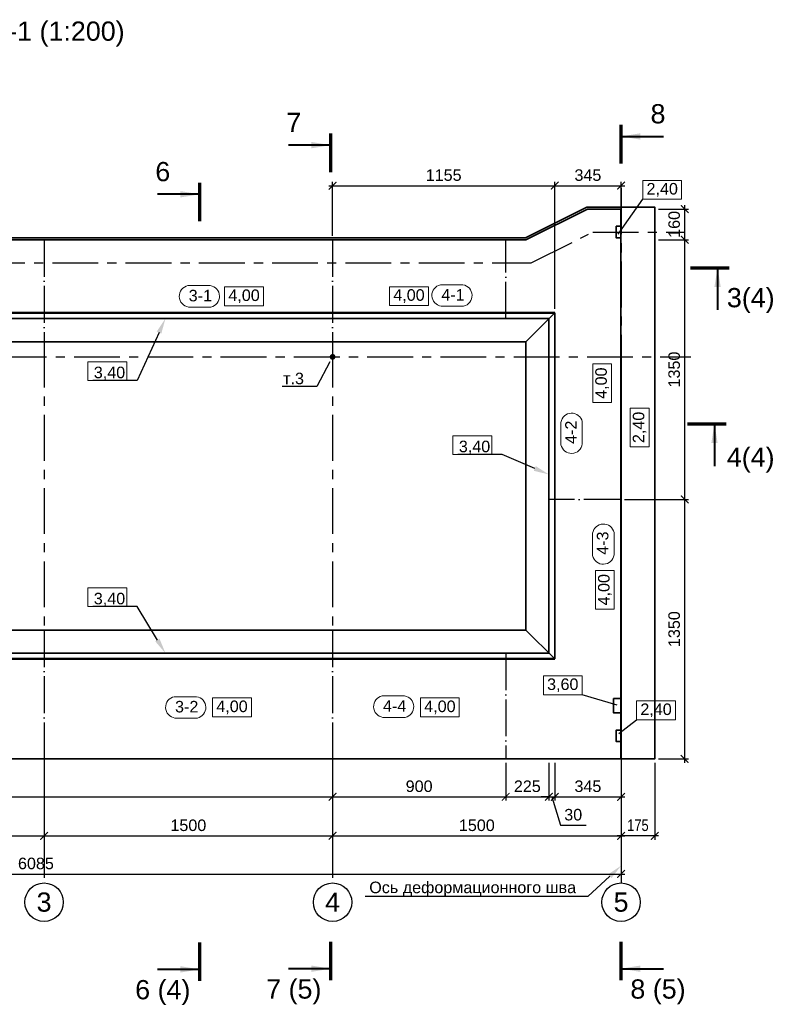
# Model space of a CAD drawing. Header units: millimetres. Extents: x -695122 to 440517, y 417968 to 574899.
# Tile 39 of 39: x 401438 to 440517, y 521205 to 572412. Entities that reach past the tile are written whole.
import ezdxf
from ezdxf import colors
from ezdxf.entities.mleader import LeaderData, LeaderLine
from ezdxf.enums import TextEntityAlignment as Align
from ezdxf.math import Vec2, Vec3

# ---------------------------------------------------------------- set-up
doc = ezdxf.new("R2010")
doc.units = ezdxf.units.MM
doc.linetypes.add('ACAD_ISO04W100', pattern=[30, 24, -3, 0, -3])
doc.linetypes.add('осевая', pattern=[50.8, 31.75, -6.35, 6.35, -6.35])
for name, color, linetype, lineweight in [('0_Выноски и размеры', 7, 'Continuous', 9), ('Бетон', 7, 'Continuous', 50), ('ГТО_Разрезы. Сечения.Узлы', 255, 'Continuous', 40), ('Отдел_Заглавные надписи', 7, 'Continuous', 30)]:
    doc.layers.add(name, color=color, linetype=linetype, lineweight=lineweight)
for name, color, linetype in [('otmetki', 7, 'Continuous'), ('Оси', 1, 'осевая'), ('Размеры', 7, 'Continuous')]:
    doc.layers.add(name, color=color, linetype=linetype)
doc.styles.add('arial', font='arial.ttf')
doc.styles.add('аrial', font='arial.ttf')
doc.styles.add('Рогун1', font='arial.ttf')
doc.dimstyles.new('100 мм', dxfattribs={"dimscale": 100, "dimtxt": 3.5, "dimasz": 2, "dimexe": 1, "dimexo": 1, "dimgap": 1.2, "dimtad": 1, "dimdec": 0, "dimlfac": 0.1, "dimrnd": 0.0001, "dimtxsty": 'Рогун1', "dimblk": 'ARCHTICK', "dimcen": 2.5, "dimdle": 1, "dimaunit": 1, "dimadec": 1, "dimazin": 0, "dimtfac": 1, "dimtdec": 0, "dimtmove": 1, "dimatfit": 3, "dimldrblk": 'ARCHTICK', "dimfxl": 1, "dimtfill": 1, "dimarcsym": 0})
doc.dimstyles.new('hren115', dxfattribs={"dimtxt": 0.3, "dimasz": 3, "dimexe": 0.18, "dimexo": 0.0625, "dimgap": 0.1, "dimtad": 2, "dimtih": 1, "dimtoh": 1, "dimdec": 4, "dimzin": 0, "dimdsep": 46, "dimtxsty": 'arial', "dimcen": 0, "dimclrt": 256, "dimadec": 0, "dimazin": 0, "dimtfac": 1, "dimtdec": 4, "dimtofl": 0, "dimtmove": 1, "dimatfit": 0, "dimfxl": 1, "dimtolj": 1, "dimtzin": 0, "dimarcsym": 1})

# ---------------------------------------------------------------- blocks, each defined once
blk = doc.blocks.new('_ArchTick')
at = {"color": 0, "linetype": 'ByBlock', "const_width": 0.15}
blk.add_lwpolyline([(-0.5, -0.5), (0.5, 0.5)], dxfattribs=at)
blk = doc.blocks.new('*D46')
at = {"layer": 'Defpoints', "color": 0, "transparency": 16777216}
for p in [(387706, 533966), (402706, 533966), (402706, 529966)]:
    blk.add_point(p, dxfattribs=at)
at = {"layer": 'Размеры', "color": 0, "lineweight": -2, "transparency": 16777216}
for p, q in [((387706, 533766), (387706, 529766)), ((402706, 533766), (402706, 529766)), ((387506, 529966), (402906, 529966))]:
    blk.add_line(p, q, dxfattribs=at)
at = {"layer": 'Размеры', "color": 0, "lineweight": -2, "transparency": 16777216, "xscale": 400, "yscale": 400, "zscale": 400, "rotation": 180}
blk.add_blockref('_ArchTick', (387706, 529966), dxfattribs=at)
at = {"layer": 'Размеры', "color": 0, "lineweight": -2, "transparency": 16777216, "xscale": 400, "yscale": 400, "zscale": 400}
blk.add_blockref('_ArchTick', (402706, 529966), dxfattribs=at)
at = {"layer": 'Размеры', "color": 0, "transparency": 16777216, "insert": (395206, 530512), "char_height": 600, "attachment_point": 5, "style": 'Рогун1'}
blk.add_mtext('1500', dxfattribs=at)
blk = doc.blocks.new('*D47')
at = {"layer": 'Defpoints', "color": 0, "transparency": 16777216}
for p in [(402706, 533966), (417706, 533966), (417706, 529966)]:
    blk.add_point(p, dxfattribs=at)
at = {"layer": 'Размеры', "color": 0, "lineweight": -2, "transparency": 16777216}
for p, q in [((402706, 533766), (402706, 529766)), ((417706, 533766), (417706, 529766)), ((402506, 529966), (417906, 529966))]:
    blk.add_line(p, q, dxfattribs=at)
at = {"layer": 'Размеры', "color": 0, "lineweight": -2, "transparency": 16777216, "xscale": 400, "yscale": 400, "zscale": 400, "rotation": 180}
blk.add_blockref('_ArchTick', (402706, 529966), dxfattribs=at)
at = {"layer": 'Размеры', "color": 0, "lineweight": -2, "transparency": 16777216, "xscale": 400, "yscale": 400, "zscale": 400}
blk.add_blockref('_ArchTick', (417706, 529966), dxfattribs=at)
at = {"layer": 'Размеры', "color": 0, "transparency": 16777216, "insert": (410206, 530512), "char_height": 600, "attachment_point": 5, "style": 'Рогун1'}
blk.add_mtext('1500', dxfattribs=at)
blk = doc.blocks.new('*D55')
at = {"layer": 'Defpoints', "color": 0, "transparency": 16777216}
for p in [(432706, 555941), (417706, 533966), (432706, 529966)]:
    blk.add_point(p, dxfattribs=at)
at = {"layer": 'Размеры', "color": 0, "lineweight": -2, "transparency": 16777216}
for p, q in [((432706, 555741), (432706, 529766)), ((417706, 533766), (417706, 529766)), ((417506, 529966), (432906, 529966))]:
    blk.add_line(p, q, dxfattribs=at)
at = {"layer": 'Размеры', "color": 0, "lineweight": -2, "transparency": 16777216, "xscale": 400, "yscale": 400, "zscale": 400, "rotation": 180}
blk.add_blockref('_ArchTick', (417706, 529966), dxfattribs=at)
at = {"layer": 'Размеры', "color": 0, "lineweight": -2, "transparency": 16777216, "xscale": 400, "yscale": 400, "zscale": 400}
blk.add_blockref('_ArchTick', (432706, 529966), dxfattribs=at)
at = {"layer": 'Размеры', "color": 0, "transparency": 16777216, "insert": (425206, 530512), "char_height": 600, "attachment_point": 5, "style": 'Рогун1'}
blk.add_mtext('1500', dxfattribs=at)
blk = doc.blocks.new('*D48')
at = {"layer": 'Defpoints', "color": 0, "transparency": 16777216}
for p in [(371856, 533966), (432706, 533966), (432706, 527980)]:
    blk.add_point(p, dxfattribs=at)
at = {"layer": 'Размеры', "color": 0, "lineweight": -2, "transparency": 16777216}
for p, q in [((371856, 533766), (371856, 527780)), ((432706, 533766), (432706, 527780)), ((371656, 527980), (432906, 527980))]:
    blk.add_line(p, q, dxfattribs=at)
at = {"layer": 'Размеры', "color": 0, "lineweight": -2, "transparency": 16777216, "xscale": 400, "yscale": 400, "zscale": 400, "rotation": 180}
blk.add_blockref('_ArchTick', (371856, 527980), dxfattribs=at)
at = {"layer": 'Размеры', "color": 0, "lineweight": -2, "transparency": 16777216, "xscale": 400, "yscale": 400, "zscale": 400}
blk.add_blockref('_ArchTick', (432706, 527980), dxfattribs=at)
at = {"layer": 'Размеры', "color": 0, "transparency": 16777216, "insert": (402281, 528527), "char_height": 600, "attachment_point": 5, "style": 'Рогун1'}
blk.add_mtext('6085', dxfattribs=at)
blk = doc.blocks.new('*D58')
at = {"layer": 'Defpoints', "color": 0, "transparency": 16777216}
for p in [(371856, 533966), (417706, 533966), (417706, 531996)]:
    blk.add_point(p, dxfattribs=at)
at = {"layer": 'Размеры', "color": 0, "lineweight": -2, "transparency": 16777216}
for p, q in [((371856, 533766), (371856, 531796)), ((417706, 533766), (417706, 531796)), ((371656, 531996), (417906, 531996))]:
    blk.add_line(p, q, dxfattribs=at)
at = {"layer": 'Размеры', "color": 0, "lineweight": -2, "transparency": 16777216, "xscale": 400, "yscale": 400, "zscale": 400, "rotation": 180}
blk.add_blockref('_ArchTick', (371856, 531996), dxfattribs=at)
at = {"layer": 'Размеры', "color": 0, "lineweight": -2, "transparency": 16777216, "xscale": 400, "yscale": 400, "zscale": 400}
blk.add_blockref('_ArchTick', (417706, 531996), dxfattribs=at)
at = {"layer": 'Размеры', "color": 0, "transparency": 16777216, "insert": (394781, 532542), "char_height": 600, "attachment_point": 5, "style": 'Рогун1'}
blk.add_mtext('4585', dxfattribs=at)
blk = doc.blocks.new('*D51')
at = {"layer": 'Defpoints', "color": 0, "transparency": 16777216}
for p in [(426706, 533966), (428956, 533966), (428956, 531996)]:
    blk.add_point(p, dxfattribs=at)
at = {"layer": 'Размеры', "color": 0, "lineweight": -2, "transparency": 16777216}
for p, q in [((426706, 533766), (426706, 531796)), ((428956, 533766), (428956, 531796)), ((426506, 531996), (429156, 531996))]:
    blk.add_line(p, q, dxfattribs=at)
at = {"layer": 'Размеры', "color": 0, "lineweight": -2, "transparency": 16777216, "xscale": 400, "yscale": 400, "zscale": 400, "rotation": 180}
blk.add_blockref('_ArchTick', (426706, 531996), dxfattribs=at)
at = {"layer": 'Размеры', "color": 0, "lineweight": -2, "transparency": 16777216, "xscale": 400, "yscale": 400, "zscale": 400}
blk.add_blockref('_ArchTick', (428956, 531996), dxfattribs=at)
at = {"layer": 'Размеры', "color": 0, "transparency": 16777216, "insert": (427831, 532542), "char_height": 600, "attachment_point": 5, "style": 'Рогун1'}
blk.add_mtext('225', dxfattribs=at)
blk = doc.blocks.new('*D52')
at = {"layer": 'Defpoints', "color": 0, "transparency": 16777216}
for p in [(429256, 533966), (432706, 533966), (432706, 531996)]:
    blk.add_point(p, dxfattribs=at)
at = {"layer": 'Размеры', "color": 0, "lineweight": -2, "transparency": 16777216}
for p, q in [((429256, 533766), (429256, 531796)), ((432706, 533766), (432706, 531796)), ((429056, 531996), (432906, 531996))]:
    blk.add_line(p, q, dxfattribs=at)
at = {"layer": 'Размеры', "color": 0, "lineweight": -2, "transparency": 16777216, "xscale": 400, "yscale": 400, "zscale": 400, "rotation": 180}
blk.add_blockref('_ArchTick', (429256, 531996), dxfattribs=at)
at = {"layer": 'Размеры', "color": 0, "lineweight": -2, "transparency": 16777216, "xscale": 400, "yscale": 400, "zscale": 400}
blk.add_blockref('_ArchTick', (432706, 531996), dxfattribs=at)
at = {"layer": 'Размеры', "color": 0, "transparency": 16777216, "insert": (430981, 532542), "char_height": 600, "attachment_point": 5, "style": 'Рогун1'}
blk.add_mtext('345', dxfattribs=at)
blk = doc.blocks.new('*D63')
at = {"layer": 'Defpoints', "color": 0, "transparency": 16777216}
for p in [(432706, 533966), (434456, 533966), (432706, 529966)]:
    blk.add_point(p, dxfattribs=at)
at = {"layer": 'Размеры', "color": 0, "lineweight": -2, "transparency": 16777216}
for p, q in [((432706, 533766), (432706, 529766)), ((434456, 533766), (434456, 529766)), ((434656, 529966), (432506, 529966))]:
    blk.add_line(p, q, dxfattribs=at)
at = {"layer": 'Размеры', "color": 0, "lineweight": -2, "transparency": 16777216, "xscale": 400, "yscale": 400, "zscale": 400, "rotation": 180}
blk.add_blockref('_ArchTick', (432706, 529966), dxfattribs=at)
at = {"layer": 'Размеры', "color": 0, "lineweight": -2, "transparency": 16777216, "xscale": 400, "yscale": 400, "zscale": 400}
blk.add_blockref('_ArchTick', (434456, 529966), dxfattribs=at)
at = {"layer": 'Размеры', "color": 0, "transparency": 16777216, "insert": (433581, 530512), "char_height": 600, "attachment_point": 5, "style": 'Рогун1'}
blk.add_mtext('{\\W0.8;175}', dxfattribs=at)
blk = doc.blocks.new('_Dot')
at = {"color": 0, "linetype": 'ByBlock', "const_width": 0.5}
blk.add_lwpolyline([(-0.25, 0, 1), (0.25, 0, 1)], format="xyb", close=True, dxfattribs=at)
blk = doc.blocks.new('*D68')
at = {"layer": 'Defpoints', "color": 0, "transparency": 16777216}
for p in [(417706, 533966), (426706, 533966), (426706, 531996)]:
    blk.add_point(p, dxfattribs=at)
at = {"layer": 'Размеры', "color": 0, "lineweight": -2, "transparency": 16777216}
for p, q in [((417706, 533766), (417706, 531796)), ((426706, 533766), (426706, 531796)), ((417506, 531996), (426906, 531996))]:
    blk.add_line(p, q, dxfattribs=at)
at = {"layer": 'Размеры', "color": 0, "lineweight": -2, "transparency": 16777216, "xscale": 400, "yscale": 400, "zscale": 400, "rotation": 180}
blk.add_blockref('_ArchTick', (417706, 531996), dxfattribs=at)
at = {"layer": 'Размеры', "color": 0, "lineweight": -2, "transparency": 16777216, "xscale": 400, "yscale": 400, "zscale": 400}
blk.add_blockref('_ArchTick', (426706, 531996), dxfattribs=at)
at = {"layer": 'Размеры', "color": 0, "transparency": 16777216, "insert": (422206, 532542), "char_height": 600, "attachment_point": 5, "style": 'Рогун1'}
blk.add_mtext('900', dxfattribs=at)
blk = doc.blocks.new('*D69')
at = {"layer": 'Defpoints', "color": 0, "transparency": 16777216}
for p in [(429256, 563779), (429256, 561716), (417706, 560966)]:
    blk.add_point(p, dxfattribs=at)
at = {"layer": 'Размеры', "color": 0, "lineweight": -2, "transparency": 16777216}
for p, q in [((417706, 561166), (417706, 563979)), ((429256, 561916), (429256, 563979)), ((417506, 563779), (429456, 563779))]:
    blk.add_line(p, q, dxfattribs=at)
at = {"layer": 'Размеры', "color": 0, "lineweight": -2, "transparency": 16777216, "xscale": 400, "yscale": 400, "zscale": 400, "rotation": 180}
blk.add_blockref('_ArchTick', (417706, 563779), dxfattribs=at)
at = {"layer": 'Размеры', "color": 0, "lineweight": -2, "transparency": 16777216, "xscale": 400, "yscale": 400, "zscale": 400}
blk.add_blockref('_ArchTick', (429256, 563779), dxfattribs=at)
at = {"layer": 'Размеры', "color": 0, "transparency": 16777216, "insert": (423481, 564326), "char_height": 600, "attachment_point": 5, "style": 'Рогун1'}
blk.add_mtext('1155', dxfattribs=at)
blk = doc.blocks.new('*D70')
at = {"layer": 'Defpoints', "color": 0, "transparency": 16777216}
for p in [(434456, 562566), (436014, 562566), (434456, 560966)]:
    blk.add_point(p, dxfattribs=at)
at = {"layer": 'Размеры', "color": 0, "lineweight": -2, "transparency": 16777216}
for p, q in [((434656, 562566), (436214, 562566)), ((436014, 560766), (436014, 562766)), ((434656, 560966), (436214, 560966))]:
    blk.add_line(p, q, dxfattribs=at)
at = {"layer": 'Размеры', "color": 0, "lineweight": -2, "transparency": 16777216, "xscale": 400, "yscale": 400, "zscale": 400}
for p, rotation in [((436014, 562566), 90), ((436014, 560966), 270)]:
    blk.add_blockref('_ArchTick', p, dxfattribs=dict(at, rotation=rotation))
at = {"layer": 'Размеры', "color": 0, "transparency": 16777216, "insert": (435468, 561766), "char_height": 600, "attachment_point": 5, "rotation": 90, "style": 'Рогун1'}
blk.add_mtext('160', dxfattribs=at)
blk = doc.blocks.new('*D71')
at = {"layer": 'Defpoints', "color": 0, "transparency": 16777216}
for p in [(432706, 563779), (429256, 557166), (432706, 557166)]:
    blk.add_point(p, dxfattribs=at)
at = {"layer": 'Размеры', "color": 0, "lineweight": -2, "transparency": 16777216}
for p, q in [((429256, 557366), (429256, 563979)), ((432706, 557366), (432706, 563979)), ((429056, 563779), (432906, 563779))]:
    blk.add_line(p, q, dxfattribs=at)
at = {"layer": 'Размеры', "color": 0, "lineweight": -2, "transparency": 16777216, "xscale": 400, "yscale": 400, "zscale": 400, "rotation": 180}
blk.add_blockref('_ArchTick', (429256, 563779), dxfattribs=at)
at = {"layer": 'Размеры', "color": 0, "lineweight": -2, "transparency": 16777216, "xscale": 400, "yscale": 400, "zscale": 400}
blk.add_blockref('_ArchTick', (432706, 563779), dxfattribs=at)
at = {"layer": 'Размеры', "color": 0, "transparency": 16777216, "insert": (430981, 564326), "char_height": 600, "attachment_point": 5, "style": 'Рогун1'}
blk.add_mtext('345', dxfattribs=at)
blk = doc.blocks.new('*D115')
at = {"layer": 'Defpoints', "color": 0, "transparency": 16777216}
for p in [(428956, 533966), (429256, 533966), (429256, 531996)]:
    blk.add_point(p, dxfattribs=at)
at = {"layer": 'Размеры', "color": 0, "lineweight": -2, "transparency": 16777216}
for p, q in [((428956, 533766), (428956, 531796)), ((429256, 533766), (429256, 531796)), ((428956, 531996), (428556, 531996)), ((428956, 531996), (429256, 531996)), ((428956, 531996), (429256, 531996)), ((429106, 531996), (429550, 530516)), ((429256, 531996), (429656, 531996)), ((429550, 530516), (430887, 530516))]:
    blk.add_line(p, q, dxfattribs=at)
at = {"layer": 'Размеры', "color": 0, "lineweight": -2, "transparency": 16777216, "xscale": 400, "yscale": 400, "zscale": 400}
blk.add_blockref('_ArchTick', (428956, 531996), dxfattribs=at)
at = {"layer": 'Размеры', "color": 0, "lineweight": -2, "transparency": 16777216, "xscale": 400, "yscale": 400, "zscale": 400, "rotation": 180}
blk.add_blockref('_ArchTick', (429256, 531996), dxfattribs=at)
at = {"layer": 'Размеры', "color": 0, "transparency": 16777216, "insert": (430218, 531063), "char_height": 600, "attachment_point": 5, "style": 'Рогун1'}
blk.add_mtext('30', dxfattribs=at)
blk = doc.blocks.new('*D117')
at = {"layer": 'Defpoints', "color": 0, "transparency": 16777216}
for p in [(432691, 547466), (436014, 547466), (434456, 533966)]:
    blk.add_point(p, dxfattribs=at)
at = {"layer": 'Размеры', "color": 0, "lineweight": -2, "transparency": 16777216}
for p, q in [((432891, 547466), (436214, 547466)), ((436014, 533766), (436014, 547666)), ((434656, 533966), (436214, 533966))]:
    blk.add_line(p, q, dxfattribs=at)
at = {"layer": 'Размеры', "color": 0, "lineweight": -2, "transparency": 16777216, "xscale": 400, "yscale": 400, "zscale": 400}
for p, rotation in [((436014, 547466), 90), ((436014, 533966), 270)]:
    blk.add_blockref('_ArchTick', p, dxfattribs=dict(at, rotation=rotation))
at = {"layer": 'Размеры', "color": 0, "transparency": 16777216, "insert": (435468, 540716), "char_height": 600, "attachment_point": 5, "rotation": 90, "style": 'Рогун1'}
blk.add_mtext('1350', dxfattribs=at)
blk = doc.blocks.new('*D118')
at = {"layer": 'Defpoints', "color": 0, "transparency": 16777216}
for p in [(434456, 560966), (436014, 560966), (432706, 547466)]:
    blk.add_point(p, dxfattribs=at)
at = {"layer": 'Размеры', "color": 0, "lineweight": -2, "transparency": 16777216}
for p, q in [((434656, 560966), (436214, 560966)), ((436014, 547266), (436014, 561166)), ((432906, 547466), (436214, 547466))]:
    blk.add_line(p, q, dxfattribs=at)
at = {"layer": 'Размеры', "color": 0, "lineweight": -2, "transparency": 16777216, "xscale": 400, "yscale": 400, "zscale": 400}
for p, rotation in [((436014, 560966), 90), ((436014, 547466), 270)]:
    blk.add_blockref('_ArchTick', p, dxfattribs=dict(at, rotation=rotation))
at = {"layer": 'Размеры', "color": 0, "transparency": 16777216, "insert": (435468, 554216), "char_height": 600, "attachment_point": 5, "rotation": 90, "style": 'Рогун1'}
blk.add_mtext('1350', dxfattribs=at)
blk = doc.blocks.new('*U66')
at = {"color": 7, "lineweight": 70, "ltscale": 100}
blk.add_line((338.76, 0), (348.76, 0), dxfattribs=at)
at = {"ltscale": 100, "style": 'аrial', "flags": 8}
blk.add_attdef('W', text='', height=5, dxfattribs=at).set_placement((-24.29, -12.65), align=Align.BOTTOM_RIGHT)
at = {"color": 0, "ltscale": 100, "style": 'аrial', "flags": 8}
blk.add_attdef('M', text='', height=5, dxfattribs=at).set_placement((351.66, -8.69), align=Align.MIDDLE)
at = {"ltscale": 100, "style": 'аrial', "flags": 8}
blk.add_attdef('M1', text='', height=5, dxfattribs=at).set_placement((359.88, -8.67), align=Align.MIDDLE)
at = {"color": 7, "ltscale": 100}
blk.add_leader([(345.76, 0), (345.76, -11)], dimstyle='hren115', override={"dimasz": 5, "dimgap": 0.1, "dimtad": 0, "dimfxl": 1.25, "dimtfillclr": 256}, dxfattribs=at)
blk = doc.blocks.new('*U67')
at = {"color": 7, "lineweight": 70, "ltscale": 100}
blk.add_line((336.78, 0), (346.78, 0), dxfattribs=at)
at = {"ltscale": 100, "style": 'аrial', "flags": 8}
blk.add_attdef('W', text='', height=5, dxfattribs=at).set_placement((-25.71, -12.65), align=Align.BOTTOM_RIGHT)
at = {"color": 0, "ltscale": 100, "style": 'аrial', "flags": 8}
blk.add_attdef('M', text='', height=5, dxfattribs=at).set_placement((349.69, -8.69), align=Align.MIDDLE)
at = {"ltscale": 100, "style": 'аrial', "flags": 8}
blk.add_attdef('M1', text='', height=5, dxfattribs=at).set_placement((357.9, -8.67), align=Align.MIDDLE)
at = {"color": 7, "ltscale": 100}
blk.add_leader([(343.78, 0), (343.78, -11)], dimstyle='hren115', override={"dimasz": 5, "dimgap": 0.1, "dimtad": 0, "dimfxl": 1.25, "dimtfillclr": 256}, dxfattribs=at)
blk = doc.blocks.new('*U5')
at = {"color": 7, "lineweight": 70, "ltscale": 100}
for p, q in [((0, -89.79), (0, -99.79)), ((0, -287.34), (0, -297.34))]:
    blk.add_line(p, q, dxfattribs=at)
at = {"ltscale": 100, "style": 'аrial', "flags": 8}
for tag, height, p in [('W', 5, (9.6, -86.89)), ('W1', 3.5, (16.84, -124.24)), ('M', 5, (9.6, -300.24))]:
    blk.add_attdef(tag, text='', height=height, dxfattribs=at).set_placement(p, align=Align.MIDDLE)
at = {"color": 7, "ltscale": 100}
for points in [[(0, -92.79), (11, -92.79)], [(0, -294.34), (11, -294.34)]]:
    blk.add_leader(points, dimstyle='hren115', override={"dimasz": 5, "dimgap": 0.1, "dimtad": 0, "dimfxl": 1.25, "dimtfillclr": 256}, dxfattribs=at)
blk = doc.blocks.new('*U75')
at = {"color": 7, "lineweight": 70, "ltscale": 100}
for p, q in [((0, -116.69), (0, -126.69)), ((0, -329.11), (0, -339.11))]:
    blk.add_line(p, q, dxfattribs=at)
at = {"ltscale": 100, "style": 'аrial', "flags": 8}
for tag, height, p in [('W', 5, (9.6, -113.79)), ('W1', 3.5, (16.84, -151.14)), ('M', 5, (9.6, -342.01))]:
    blk.add_attdef(tag, text='', height=height, dxfattribs=at).set_placement(p, align=Align.MIDDLE)
at = {"color": 7, "ltscale": 100}
for points in [[(0, -119.69), (11, -119.69)], [(0, -336.11), (11, -336.11)]]:
    blk.add_leader(points, dimstyle='hren115', override={"dimasz": 5, "dimgap": 0.1, "dimtad": 0, "dimfxl": 1.25, "dimtfillclr": 256}, dxfattribs=at)
blk = doc.blocks.new('*U123')
at = {"color": 7, "lineweight": 70, "ltscale": 100}
for p, q in [((0, -116.69), (0, -126.69)), ((0, -326.85), (0, -336.85))]:
    blk.add_line(p, q, dxfattribs=at)
at = {"ltscale": 100, "style": 'аrial', "flags": 8}
for tag, height, p in [('W', 5, (9.6, -113.79)), ('W1', 3.5, (16.84, -151.14)), ('M', 5, (9.6, -339.75))]:
    blk.add_attdef(tag, text='', height=height, dxfattribs=at).set_placement(p, align=Align.MIDDLE)
at = {"color": 7, "ltscale": 100}
for points in [[(0, -119.69), (11, -119.69)], [(0, -333.85), (11, -333.85)]]:
    blk.add_leader(points, dimstyle='hren115', override={"dimasz": 5, "dimgap": 0.1, "dimtad": 0, "dimfxl": 1.25, "dimtfillclr": 256}, dxfattribs=at)

msp = doc.modelspace()

# ---------------------------------------------------------------- linework, layer by layer
at = {"color": 4, "linetype": 'ACAD_ISO04W100', "ltscale": 80}
msp.add_line((432690.720613, 547465.6074311), (428955.7206132, 547465.6074311), dxfattribs=at)
for points in [[(432552.3630499, 561252.3102455), (433836.3902545, 563074.1636954)], [(432498.5306284, 536768.6317145), (430683.1082389, 537306.5306346)], [(432587.7473081, 535292.4978885), (433514.9229464, 536004.4255272)]]:
    msp.add_lwpolyline(points)
for points in [[(402705.7196528, 560965.6079348), (402705.7196528, 555665.6074311)], [(417705.7194865, 560965.6084389), (417705.7194865, 555665.6074311)], [(426705.7194859, 556865.6074311), (426705.7194859, 560965.6074297)], [(402705.7196522, 540665.6074311), (402705.7196522, 533965.6079353)], [(417705.7194859, 540665.6074311), (417705.7194859, 533965.6084394)], [(426705.7194859, 539465.6074311), (426705.7194859, 533965.6074311)]]:
    msp.add_lwpolyline(points, dxfattribs=at)
at = {"color": 4, "lineweight": 20}
for points in [[(410183.5343174, 558581.3298929), (411346.0702499, 558581.3298929, -0.8257768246), (411384.2661823, 557469.6121389), (410221.7302493, 557469.6121389, -0.8409861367)], [(423317.8642025, 558624.9965921), (424480.400135, 558624.9965921, -0.8257768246), (424518.5960674, 557513.2788381), (423356.0601344, 557513.2788381, -0.8409861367)], [(429578.6179419, 550307.2625651), (429578.6179419, 551469.7984977, -0.8257768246), (430690.3356959, 551507.9944301), (430690.3356959, 550345.458497, -0.8409861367)], [(431227.009793, 544541.2179051), (431227.009793, 545703.7538376, -0.8257768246), (432338.727547, 545741.94977), (432338.727547, 544579.413837, -0.8409861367)], [(409474.5124502, 537202.0065224), (410637.0483827, 537202.0065224, -0.8257768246), (410675.2443151, 536090.2887684), (409512.7083821, 536090.2887684, -0.8409861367)]]:
    msp.add_lwpolyline(points, format="xyb", close=True, dxfattribs=at)
at = {"color": 4, "lineweight": 20, "elevation": -5016520.3999996}
msp.add_lwpolyline([(420285.2563192, 537240.7306891), (421447.7922517, 537240.7306891, -0.8257768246), (421485.9881841, 536129.0129351), (420323.4522511, 536129.0129351, -0.8409861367)], format="xyb", close=True, dxfattribs=at)
for centre in [(402705.720613, 526514.8480918), (417705.720613, 526514.8480918), (432705.720613, 526514.8480918)]:
    msp.add_circle(centre, 1000)
at = {"layer": '0_Выноски и размеры', "ltscale": 100}
for points in [[(433836.3902545, 563074.1636954), (435854.0030443, 563074.1636954), (435854.0030443, 564053.1270465), (433836.3902545, 564053.1270465)], [(412094.4481958, 557536.078362), (414112.0609856, 557536.078362), (414112.0609856, 558515.0417131), (412094.4481958, 558515.0417131)], [(420669.1354592, 557548.4648444), (422686.748249, 557548.4648444), (422686.748249, 558527.4281955), (420669.1354592, 558527.4281955)], [(432209.5546077, 552499.4507826), (432209.5546077, 554517.0635724), (431230.5912566, 554517.0635724), (431230.5912566, 552499.4507826)], [(434158.7456102, 550198.5218053), (434158.7456102, 552216.1345951), (433179.7822591, 552216.1345951), (433179.7822591, 550198.5218053)], [(432353.4546827, 541756.5740794), (432353.4546827, 543774.1868691), (431374.4913316, 543774.1868691), (431374.4913316, 541756.5740794)], [(428665.4954491, 537306.5306346), (430683.1082389, 537306.5306346), (430683.1082389, 538285.4939857), (428665.4954491, 538285.4939857)], [(411467.2895687, 536156.6140291), (413484.9023585, 536156.6140291), (413484.9023585, 537135.5773802), (411467.2895687, 537135.5773802)], [(422278.0929656, 536156.6140291), (424295.7057554, 536156.6140291), (424295.7057554, 537135.5773802), (422278.0929656, 537135.5773802)], [(433514.9229464, 536004.4255272), (435532.5357362, 536004.4255272), (435532.5357362, 536983.3888783), (433514.9229464, 536983.3888783)]]:
    msp.add_lwpolyline(points, close=True, dxfattribs=at)
at = {"layer": 'Бетон', "color": 3, "ltscale": 10}
for p, q in [((429255.7206132, 557165.6074311), (371855.7204886, 557165.6074311)), ((429255.7206132, 539165.6074311), (371855.7206903, 539165.6074311))]:
    msp.add_line(p, q, dxfattribs=at)
at = {"layer": 'Бетон', "color": 3, "lineweight": 35, "ltscale": 10}
for points in [[(371855.720613, 561065.6074311), (427732.113816, 561065.6074311), (430932.113816, 562665.6074312), (434024.8246089, 562665.6074312)], [(432690.720613, 562665.6074312), (434455.720613, 562665.6074312), (434455.720613, 533965.6074311), (432690.720613, 533965.6074311)], [(429255.7206132, 557165.6074311), (429255.7206132, 539165.6074311)], [(371855.7204886, 556865.6074311), (428955.7206132, 556865.6074311), (428955.7206132, 539465.6074311), (371855.7206903, 539465.6074311)]]:
    msp.add_lwpolyline(points, dxfattribs=at)
at = {"layer": 'Бетон', "color": 2, "lineweight": 35, "ltscale": 10}
msp.add_lwpolyline([(432690.720613, 560965.6074311), (432690.720613, 562565.6074311), (430955.7206132, 562565.6074311), (427755.7206132, 560965.6074297), (371855.720613, 560965.6074311), (371855.720613, 533965.6074311), (432690.720613, 533965.6074311)], close=True, dxfattribs=at)
for points in [[(432690.7206124, 561065.6074311), (432455.7206124, 561065.6074326), (432455.7206124, 561665.6074326), (432690.7206124, 561665.6074311)], [(429255.7206132, 557165.6074311), (427755.7206139, 555665.6074311), (427755.7206139, 540665.6074311), (429255.7206132, 539165.6074311)], [(371855.7206137, 555665.6074311), (427755.7206139, 555665.6074311)], [(371755.7206137, 540665.6074311), (427755.7206139, 540665.6074311)], [(432690.7206124, 536365.6074311), (432305.7206124, 536365.6074311), (432305.7206124, 537115.6074311)], [(432305.7206124, 537115.6074311), (432690.7206124, 537115.6074311)], [(432690.7206124, 535465.6074312), (432455.7206124, 535465.6074312), (432455.7206124, 534865.6074312), (432690.7206124, 534865.6074312)]]:
    msp.add_lwpolyline(points, dxfattribs=at)
at = {"layer": 'Оси', "linetype": 'осевая', "ltscale": 75}
msp.add_line((366166.6712062, 554875.6074311), (436324.7172548, 554875.6074311), dxfattribs=at)
for points in [[(432705.720613, 563643.00686), (432705.720613, 527514.8480918)], [(365036.3073677, 559765.6074297), (428039.0021864, 559765.6074297), (431239.0021864, 561365.6074311), (435965.5397992, 561365.6074311)], [(402705.7196522, 555665.6074311), (402705.7196522, 540665.6074311)], [(417705.7194859, 555665.6074311), (417705.7194859, 540665.6074311)], [(402705.720613, 533965.6074311), (402705.720613, 527514.8480918)], [(417705.720613, 533965.6074311), (417705.720613, 527514.8480918)]]:
    msp.add_lwpolyline(points, dxfattribs=at)

# ---------------------------------------------------------------- block references
at = {"layer": 'ГТО_Разрезы. Сечения.Узлы'}
ref = msp.add_blockref('*U75', (432705.720613, 499118.387522), dxfattribs=dict(at, xscale=-200, yscale=200, zscale=200, rotation=180))
ref.add_attrib('W', '8 (5)', dxfattribs={"layer": '0', "ltscale": 100, "height": 1000, "style": 'аrial', "flags": 8}).set_placement((434625.720613, 521876.6516128), align=Align.MIDDLE)
ref.add_attrib('M', '8', dxfattribs={"layer": '0', "ltscale": 100, "height": 1000, "style": 'аrial', "flags": 8}).set_placement((434625.720613, 567520.7118621), align=Align.MIDDLE)
ref = msp.add_blockref('*U123', (417609.1278988, 499118.387522), dxfattribs=dict(at, xscale=200, yscale=200, zscale=200, rotation=180))
ref.add_attrib('W', '7 (5)', dxfattribs={"layer": '0', "ltscale": 100, "height": 1000, "style": 'аrial', "flags": 8}).set_placement((415689.1278988, 521876.6516128), align=Align.MIDDLE)
ref.add_attrib('M', '7', dxfattribs={"layer": '0', "ltscale": 100, "height": 1000, "style": 'аrial', "flags": 8}).set_placement((415689.1278988, 567068.8295057), align=Align.MIDDLE)
ref = msp.add_blockref('*U5', (410798.4389882, 504464.543317), dxfattribs=dict(at, xscale=200, yscale=200, zscale=200, rotation=180))
ref.add_attrib('W', '6 (4)', dxfattribs={"layer": '0', "ltscale": 100, "height": 1000, "style": 'аrial', "flags": 8}).set_placement((408878.4389882, 521842.2913812), align=Align.MIDDLE)
ref.add_attrib('M', '6', dxfattribs={"layer": '0', "ltscale": 100, "height": 1000, "style": 'аrial', "flags": 8}).set_placement((408878.4389882, 564511.8176794), align=Align.MIDDLE)
at = {"layer": 'ГТО_Разрезы. Сечения.Узлы', "xscale": 200, "yscale": 200, "zscale": 200}
for name, p in [('*U66', (368570.7434509, 559514.0023191)), ('*U67', (368806.1793927, 551394.3936797))]:
    msp.add_blockref(name, p, dxfattribs=at)

# ---------------------------------------------------------------- texts
at = {"color": 4, "lineweight": 0, "char_height": 600, "width": 2500.98227111, "attachment_point": 5, "style": 'arial'}
for s, insert, rotation in [('3{\\fArial|b0|i0|c238|p34;-}1', (410830.3053826, 558059.2497937, 5016520.3999996), 0.0000000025), ('4{\\fArial|b0|i0|c238|p34;-}1', (423964.6352677, 558102.9164929, 5016520.3999996), 0.0000000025), ('4{\\fArial|b0|i0|c238|p34;-}2', (430100.6980411, 550954.0336304, 5016520.3999996), 90.0000000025), ('4{\\fArial|b0|i0|c238|p34;-}3', (431749.0898922, 545187.9889703, 5016520.3999996), 90.0000000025), ('3{\\fArial|b0|i0|c238|p34;-}2', (410121.2835154, 536679.9264232, 5016520.3999996), 0.0000000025), ('4{\\fArial|b0|i0|c238|p34;-}4', (420932.0273844, 536718.6505899), 0.0000000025)]:
    msp.add_mtext(s, dxfattribs=dict(at, insert=insert, rotation=rotation))
at = {"ltscale": 100, "char_height": 1000, "width": 2377.561157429, "attachment_point": 1, "style": 'arial'}
for s, insert in [('\\pxql;3(4)', (438205.7034488, 558456.4953601)), ('\\pxql;4(4)', (438201.8063129, 550160.7003879))]:
    msp.add_mtext(s, dxfattribs=dict(at, insert=insert))
at = {"layer": 'otmetki', "char_height": 600, "width": 2017.61278979, "attachment_point": 5, "style": 'arial'}
for s, insert in [('2,40', (434845.1966494, 563563.645371)), ('4,00', (413103.2545907, 558025.5600375)), ('4,00', (421677.9418541, 558037.94652)), ('3,60', (429674.301844, 537796.0123102)), ('4,00', (412476.0959636, 536646.0957046)), ('4,00', (423286.8993605, 536646.0957046)), ('2,40', (434523.7293413, 536493.9072028))]:
    msp.add_mtext(s, dxfattribs=dict(at, insert=insert))
at = {"layer": 'otmetki', "char_height": 600, "width": 2017.61278979, "attachment_point": 5, "rotation": 90, "style": 'arial'}
for s, insert in [('4,00', (431720.0729321, 553508.2571775)), ('2,40', (433669.2639346, 551207.3282002)), ('4,00', (431863.9730072, 542765.3804743))]:
    msp.add_mtext(s, dxfattribs=dict(at, insert=insert))
at = {"layer": 'Отдел_Заглавные надписи', "char_height": 1000, "attachment_point": 5, "style": 'arial'}
for s, insert, width in [(' План 1-1 (1:200)', (401406.0703394, 571666.6347425), 25122.503677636), ('3', (402705.720613, 526514.8480918), 974.015395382), ('4', (417705.720613, 526514.8480918), 974.015395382), ('5', (432705.720613, 526514.8480918), 974.015395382)]:
    msp.add_mtext(s, dxfattribs=dict(at, insert=insert, width=width))

# ---------------------------------------------------------------- dimensions: what is measured, and where the dimension line sits
at = {"layer": 'Размеры'}
for base, p1, p2, override, picture, middle in [((429255.7206131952, 563779.1650452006), (417705.7204864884, 560965.6074299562), (429255.7206131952, 561715.6074303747), {"dimscale": 200, "dimtxt": 3, "dimdec": 6, "dimtfill": 0}, '*D69', (423480.7205498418, 564325.5088378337)), ((432705.720613, 563779.1650452), (429255.7206132, 557165.6074311), (432705.720613, 557165.6074311), {"dimscale": 200, "dimtxt": 3, "dimdec": 6, "dimtfill": 0}, '*D71', (430980.7206131, 564325.7134763)), ((432705.7206129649, 529965.6074311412), (417705.7206129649, 533965.6074311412), (432705.7206129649, 555940.6074250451), {"dimscale": 200, "dimtxt": 3, "dimdec": 6, "dimtfill": 0}, '*D55', (425205.7206129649, 530511.9512237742)), ((432705.7206129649, 527980.2737808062), (371855.7206129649, 533965.6074311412), (432705.7206129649, 533965.6074311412), {"dimscale": 200, "dimtxt": 3, "dimdec": 6, "dimtfill": 0}, '*D48', (402280.7206129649, 528526.6175734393)), ((417705.7206129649, 531995.6074311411), (371855.7206129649, 533965.6074311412), (417705.7206129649, 533965.6074311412), {"dimscale": 200, "dimtxt": 3, "dimdec": 6, "dimtfill": 0}, '*D58', (394780.7206129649, 532541.9512237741)), ((402705.7206129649, 529965.6074311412), (387705.7206129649, 533965.6074311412), (402705.7206129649, 533965.6074311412), {"dimscale": 200, "dimtxt": 3, "dimdec": 6, "dimtfill": 0}, '*D46', (395205.7206129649, 530511.9512237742)), ((417705.7206129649, 529965.6074311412), (402705.7206129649, 533965.6074311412), (417705.7206129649, 533965.6074311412), {"dimscale": 200, "dimtxt": 3, "dimdec": 6, "dimtfill": 0}, '*D47', (410205.7206129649, 530511.9512237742)), ((426705.7194859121, 531995.6074311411), (417705.7194859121, 533965.6084393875), (426705.7194859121, 533965.6074311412), {"dimscale": 200, "dimtxt": 3, "dimdec": 6, "dimtfill": 0}, '*D68', (422205.7194859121, 532541.9512237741)), ((428955.7206132, 531995.6074311), (426705.7194859, 533965.6074311), (428955.7206132, 533965.6074311), {"dimscale": 200, "dimtxt": 3, "dimdec": 1, "dimtfill": 0}, '*D51', (427830.7200496, 532541.9512238)), ((429255.7206132, 531995.6074311), (428955.7206132, 533965.6074311), (429255.7206132, 533965.6074311), {"dimscale": 200, "dimtxt": 3, "dimdec": 1, "dimtfill": 0}, '*D115', (429789.6142012, 531062.5105689))]:
    dim = msp.add_linear_dim(base=base, p1=p1, p2=p2, dimstyle='100 мм', override=override, dxfattribs=at)
    dim.commit()
    dim.dimension.update_dxf_attribs({"geometry": picture, "text_midpoint": middle})
dim = msp.add_linear_dim(base=(436014.3271135, 562565.6074311), p1=(434455.720613, 560965.6074311), p2=(434455.720613, 562565.6074311), angle=90, dimstyle='100 мм', override={"dimscale": 200, "dimtxt": 3, "dimdec": 6, "dimtfill": 0}, dxfattribs=at)
dim.commit()
dim.dimension.update_dxf_attribs({"geometry": '*D70', "text_midpoint": (436014.3271135, 561765.6074311), "dimtype": 160})
for base, p1, p2, picture, middle in [((436014.3271135, 560965.6074297), (432705.720613, 547465.6074311), (434455.720613, 560965.6074297), '*D118', (435467.7786824, 554215.6074304)), ((436014.3271135, 547465.6074311), (434455.720613, 533965.6074311), (432690.720613, 547465.6074311), '*D117', (435467.7786824, 540715.6074311))]:
    dim = msp.add_linear_dim(base=base, p1=p1, p2=p2, angle=90, dimstyle='100 мм', override={"dimscale": 200, "dimtxt": 3, "dimdec": 1, "dimtfill": 0}, dxfattribs=at)
    dim.commit()
    dim.dimension.update_dxf_attribs({"geometry": picture, "text_midpoint": middle})
dim = msp.add_linear_dim(base=(432705.720613, 531995.6074311), p1=(429255.7206132, 533965.6074311), p2=(432705.720613, 533965.6074311), dimstyle='100 мм', override={"dimscale": 200, "dimtxt": 3, "dimdec": 6, "dimtfill": 0}, dxfattribs=at)
dim.commit()
dim.dimension.update_dxf_attribs({"geometry": '*D52', "text_midpoint": (430980.7206131, 531995.6074311), "dimtype": 160})
dim = msp.add_linear_dim(base=(432705.720613, 529965.6074311), p1=(434455.720613, 533965.6074311), p2=(432705.720613, 533965.6074311), text='{\\W0.8;<>}', dimstyle='100 мм', override={"dimscale": 200, "dimtxt": 3, "dimdec": 6, "dimtfill": 0}, dxfattribs=at)
dim.commit()
dim.dimension.update_dxf_attribs({"geometry": '*D63', "text_midpoint": (433580.720613, 530511.9512238)})

# ---------------------------------------------------------------- leaders
at = {"ltscale": 100}
ml = msp.add_multileader_mtext('Standard', dxfattribs=at)
ml.set_content('т.3', color=256, style='arial')
ml.set_leader_properties()
ml.set_arrow_properties(name='DOT')
ml.build(insert=Vec2(0, 0))
ml.multileader.update_dxf_attribs({"text_left_attachment_type": 6, "text_right_attachment_type": 6, "arrow_head_size": 300})
ctx = ml.context
ctx.base_point, ctx.char_height, ctx.arrow_head_size, ctx.landing_gap_size, ctx.plane_origin = Vec3(415158.2912647, 553333.6179074), 600, 300, 4, Vec3(406506.0787691, 569169.4488164)
ctx.left_attachment, ctx.right_attachment, ctx.text_align_type = 6, 6, 1
notes = []
notes.append((ctx, [(1, (1, 1, 0), (416883.0283071, 553333.6179074), (-1, 0), 687.405528, [(0, [(417705.720613, 554875.6074311)], 0, [])])]))
ctx.mtext.insert, ctx.mtext.width, ctx.mtext.defined_height, ctx.mtext.alignment, ctx.mtext.flow_direction = Vec3(415676.9570219, 554053.6179074), 10035.482987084, 766.5757162, 2, 5
ml = msp.add_multileader_mtext('Standard', dxfattribs=at)
ml.set_content('Ось деформационного шва', color=256, style='arial')
ml.set_leader_properties()
ml.build(insert=Vec2(0, 0))
ml.multileader.update_dxf_attribs({"text_left_attachment_type": 6, "text_right_attachment_type": 6, "arrow_head_size": 800})
ctx = ml.context
ctx.base_point, ctx.char_height, ctx.arrow_head_size, ctx.landing_gap_size, ctx.plane_origin = Vec3(419609.1316021, 526818.2951362), 600, 800, 4, Vec3(422929.8762417, 541371.045232)
ctx.left_attachment, ctx.right_attachment = 6, 6
notes.append((ctx, [(1, (1, 1, 0), (430983.8004316, 526818.2951362), (-1, 0), 687.405528, [(0, [(432705.720613, 528410.0681497)], 0, [])])]))
ctx.mtext.insert, ctx.mtext.width, ctx.mtext.defined_height, ctx.mtext.flow_direction = Vec3(419613.1316021, 527584.8708524), 10778.52206062, 766.5757162, 5
for ctx, leaders in notes:
    for number, flags, end, landing, length, lines in leaders:
        leader = LeaderData()
        leader.index, (leader.has_last_leader_line, leader.has_dogleg_vector, leader.attachment_direction) = number, flags
        leader.last_leader_point, leader.dogleg_vector, leader.dogleg_length = Vec3(end), Vec3(landing), length
        for number, points, colour, breaks in lines:
            line = LeaderLine()
            line.index, line.vertices, line.color, line.breaks = number, Vec3.list(points), colors.encode_raw_color(colour), breaks
            leader.lines.append(line)
        ctx.leaders.append(leader)

# ---------------------------------------------------------------- next in the draw order: leaders
ml = msp.add_multileader_mtext('Standard', dxfattribs=at)
ml.set_content('3,40', color=256, style='arial')
ml.set_leader_properties()
ml.build(insert=Vec2(0, 0))
ml.multileader.update_dxf_attribs({"text_left_attachment_type": 6, "text_right_attachment_type": 6, "arrow_head_size": 800})
ctx = ml.context
ctx.base_point, ctx.char_height, ctx.arrow_head_size, ctx.landing_gap_size, ctx.plane_origin = Vec3(405286.8125988, 553646.4215258), 600, 800, 4, Vec3(401172.4715439, 566588.9680238)
ctx.left_attachment, ctx.right_attachment = 6, 6
notes = []
notes.append((ctx, [(1, (1, 1, 0), (407538.2890682, 553646.4215258), (-1, 0), 687.405528, [(0, [(409014.6151152, 556865.6074311)], 0, [])])]))
ctx.mtext.insert, ctx.mtext.width, ctx.mtext.defined_height, ctx.mtext.flow_direction = Vec3(405290.8125988, 554366.4215258), 1638.815248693, 766.5757162, 5
ctx.mtext.has_bg_fill, ctx.mtext.bg_color, ctx.mtext.bg_scale_factor, ctx.mtext.bg_transparency, ctx.mtext.use_window_bg_color = 1, -1073741824, 1, 0, 1
ml = msp.add_multileader_mtext('Standard', dxfattribs=at)
ml.set_content('3,40', color=256, style='arial')
ml.set_leader_properties()
ml.build(insert=Vec2(0, 0))
ml.multileader.update_dxf_attribs({"text_left_attachment_type": 6, "text_right_attachment_type": 6, "arrow_head_size": 800})
ctx = ml.context
ctx.base_point, ctx.char_height, ctx.arrow_head_size, ctx.landing_gap_size, ctx.plane_origin = Vec3(424266.8124224, 549797.362291), 600, 800, 4, Vec3(420152.4713675, 562739.9087891)
ctx.left_attachment, ctx.right_attachment = 6, 6
notes.append((ctx, [(1, (1, 1, 0), (426518.2888918, 549797.362291), (-1, 0), 687.405528, [(0, [(428955.7206132, 548758.7197793)], 0, [])])]))
ctx.mtext.insert, ctx.mtext.width, ctx.mtext.defined_height, ctx.mtext.flow_direction = Vec3(424270.8124224, 550517.362291), 1638.815248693, 766.5757162, 5
ctx.mtext.has_bg_fill, ctx.mtext.bg_color, ctx.mtext.bg_scale_factor, ctx.mtext.bg_transparency, ctx.mtext.use_window_bg_color = 1, -1073741824, 1, 0, 1
ml = msp.add_multileader_mtext('Standard', dxfattribs=at)
ml.set_content('3,40', color=256, style='arial')
ml.set_leader_properties()
ml.build(insert=Vec2(0, 0))
ml.multileader.update_dxf_attribs({"text_left_attachment_type": 6, "text_right_attachment_type": 6, "arrow_head_size": 800})
ctx = ml.context
ctx.base_point, ctx.char_height, ctx.arrow_head_size, ctx.landing_gap_size, ctx.plane_origin = Vec3(405286.8125988, 541886.6976957), 600, 800, 4, Vec3(401172.4715439, 554829.2441938)
ctx.left_attachment, ctx.right_attachment = 6, 6
notes.append((ctx, [(1, (1, 1, 0), (407538.2890682, 541886.6976957), (-1, 0), 687.405528, [(0, [(409014.6151152, 539465.6074311)], 0, [])])]))
ctx.mtext.insert, ctx.mtext.width, ctx.mtext.defined_height, ctx.mtext.flow_direction = Vec3(405290.8125988, 542606.6976957), 1638.815248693, 766.5757162, 5
ctx.mtext.has_bg_fill, ctx.mtext.bg_color, ctx.mtext.bg_scale_factor, ctx.mtext.bg_transparency, ctx.mtext.use_window_bg_color = 1, -1073741824, 1, 0, 1
for ctx, leaders in notes:
    for number, flags, end, landing, length, lines in leaders:
        leader = LeaderData()
        leader.index, (leader.has_last_leader_line, leader.has_dogleg_vector, leader.attachment_direction) = number, flags
        leader.last_leader_point, leader.dogleg_vector, leader.dogleg_length = Vec3(end), Vec3(landing), length
        for number, points, colour, breaks in lines:
            line = LeaderLine()
            line.index, line.vertices, line.color, line.breaks = number, Vec3.list(points), colors.encode_raw_color(colour), breaks
            leader.lines.append(line)
        ctx.leaders.append(leader)

# ---------------------------------------------------------------- next in the draw order: linework, layer by layer
at = {"layer": '0_Выноски и размеры', "ltscale": 100}
for points in [[(404984.9168306, 553646.4215258), (407002.5296203, 553646.4215258), (407002.5296203, 554625.3848769), (404984.9168306, 554625.3848769)], [(423964.9166542, 549797.362291), (425982.529444, 549797.362291), (425982.529444, 550776.3256421), (423964.9166542, 550776.3256421)], [(404984.9168306, 541886.6976957), (407002.5296203, 541886.6976957), (407002.5296203, 542865.6610468), (404984.9168306, 542865.6610468)]]:
    msp.add_lwpolyline(points, close=True, dxfattribs=at)

doc.saveas('drawing.dxf')
